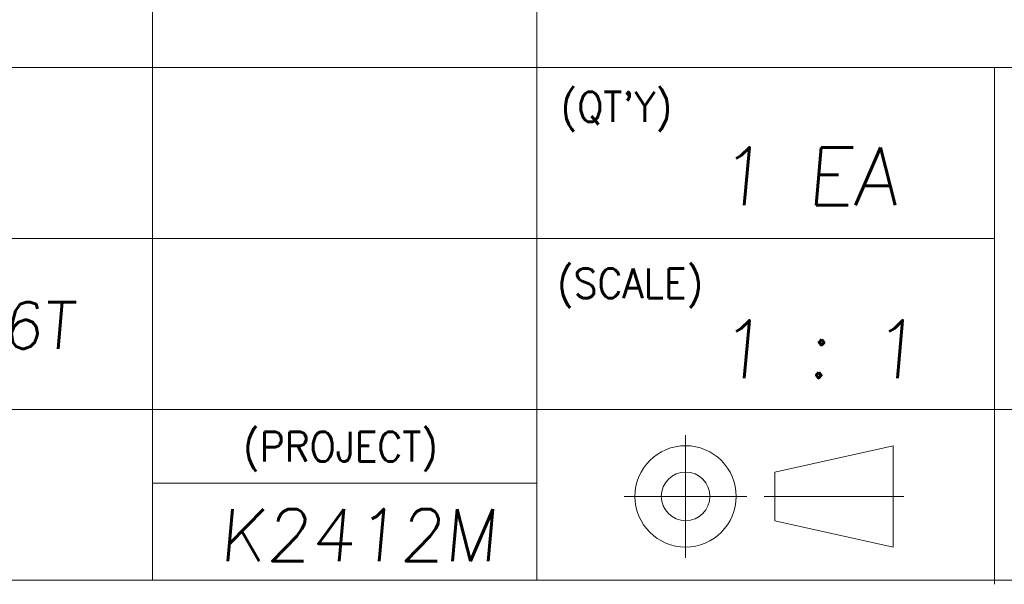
# Model space of a CAD drawing. Header units: millimetres. Extents: x 4065 to 8083, y -652 to 5416.
# Tile 17 of 256: x 4867 to 4943, y 242 to 286. Entities that reach past the tile are written whole.
import ezdxf
from ezdxf.enums import TextEntityAlignment as Align

# ---------------------------------------------------------------- set-up
doc = ezdxf.new("R2010")
doc.units = ezdxf.units.MM
doc.header["$LTSCALE"] = 0.8
doc.layers.get('0').update_dxf_attribs({"linetype": 'CONTINUOUS', "lineweight": 0})
doc.layers.add('2', color=3, linetype='CONTINUOUS', lineweight=0)
doc.styles.get("Standard").update_dxf_attribs({"font": 'romans.shx', "width": 0.8, "oblique": 5, "bigfont": 'whgtxt.shx'})

msp = doc.modelspace()

# ---------------------------------------------------------------- linework, layer by layer
at = {"color": 7, "linetype": 'Continuous'}
for p, q in [((4877.359, 242.371), (4877.359, 301.591)), ((4906.969, 242.371), (4906.969, 301.591)), ((4818.14, 281.851), (4969.479, 281.851)), ((4942.222, 242.059), (4942.222, 281.851)), ((4818.14, 268.691), (4942.222, 268.691)), ((4818.14, 255.531), (4969.479, 255.531)), ((4918.432, 244.105), (4918.432, 253.553)), ((4925.317, 250.701), (4934.419, 252.73)), ((4934.419, 244.927), (4934.419, 252.73)), ((4934.419, 244.927), (4934.419, 252.73)), ((4925.317, 246.957), (4925.317, 250.701)), ((4877.359, 249.838), (4906.969, 249.838)), ((4913.708, 248.829), (4923.156, 248.829)), ((4924.495, 248.829), (4935.242, 248.829)), ((4925.317, 246.957), (4934.419, 244.927)), ((4818.14, 242.371), (4969.479, 242.371))]:
    msp.add_line(p, q, dxfattribs=at)
for radius in [3.902, 1.872]:
    msp.add_circle((4918.432, 248.829), radius, dxfattribs=at)

# ---------------------------------------------------------------- texts
at = {"color": 7, "linetype": 'Continuous', "width": 0.933333}
for s, p in [("(QT'Y)", (4908.805, 279.967)), ('(SCALE)', (4908.533, 266.386)), ('(PROJECT)', (4884.342, 253.808))]:
    msp.add_text(s, height=2.288, dxfattribs=at).set_placement(p, align=Align.TOP_LEFT)
at = {"layer": '2', "oblique": 5}
for s, p in [('1 EA', (4920.863, 271.258)), ('1 : 1', (4920.863, 257.938))]:
    msp.add_text(s, height=4.4437, dxfattribs=at).set_placement(p)
at = {"layer": '2', "linetype": 'Continuous', "oblique": 5}
for s, height, p in [('GA 1.6T', 3.5994, (4852.656, 260.192)), ('K2412M', 3.9993, (4882.484, 243.852))]:
    msp.add_text(s, height=height, dxfattribs=at).set_placement(p)

doc.saveas('drawing.dxf')
